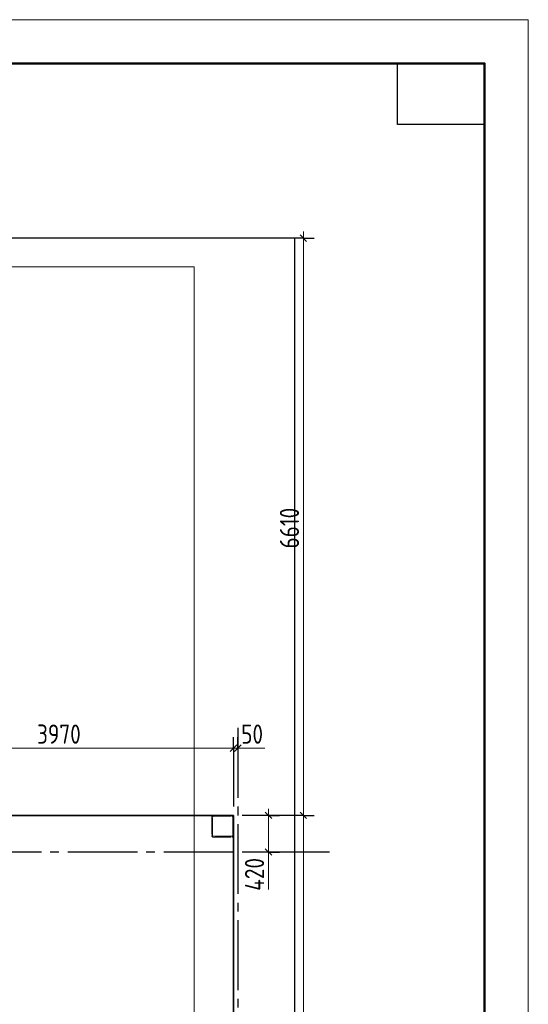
# Model space of a CAD drawing. Header units: millimetres. Extents: x 0 to 31317, y 0 to 42000.
# Tile 12 of 12: x 23874 to 29700, y 30726 to 42000. Entities that reach past the tile are written whole.
import ezdxf

# ---------------------------------------------------------------- set-up
doc = ezdxf.new("R2010")
doc.units = ezdxf.units.MM
doc.linetypes.add('______2', pattern=[270, 200, -70])
doc.linetypes.add('______5', pattern=[1100, 800, -100, 100, -100])
for name, color, linetype, lineweight in [('Standard', 7, 'Continuous', 25), ('Оси', 40, '______5', 18), ('Размерная выноска', 7, 'Continuous', 13)]:
    doc.layers.add(name, color=color, linetype=linetype, lineweight=lineweight)
doc.layers.add('ЖБ Перекрытие верхний уровень', color=7, linetype='Continuous', lineweight=25, true_color=0xe0e0ff)
doc.layers.add('ЖБ Стена верхний уровень', color=7, linetype='Continuous', lineweight=25, true_color=0x006e00)
doc.styles.add('GOST 2.304-81', font='txt')

msp = doc.modelspace()

# ---------------------------------------------------------------- hatches: boundary and pattern name
at = {"layer": 'ЖБ Стена верхний уровень', "linetype": 'Continuous', "lineweight": 18, "transparency": 33554687}
for points in [[(26314, 32873), (26321, 32880), (26322, 32879), (26323, 32877), (26324, 32873), (26324, 32870), (26324, 32870), (26321, 32867)], [(26074, 32713), (26081, 32720), (26084, 32717), (26084, 32710), (26081, 32707)]]:
    msp.add_hatch(color=7, dxfattribs=at).paths.add_polyline_path(points, flags=16)

# ---------------------------------------------------------------- linework, layer by layer
at = {"layer": 'Standard', "color": 7, "linetype": 'Continuous', "lineweight": 13, "transparency": 33554687}
for p, q in [((27124, 39500), (27124, 39575)), ((22354, 33660), (26324, 33660)), ((22354, 33660), (26324, 33660)), ((26324, 33660), (26374, 33660)), ((26324, 33660), (26374, 33660)), ((26374, 33660), (26449, 33660)), ((26374, 33660), (26449, 33660)), ((26724, 32890), (26724, 32965)), ((26724, 32890), (26724, 32470)), ((27124, 32890), (27124, 24210)), ((26724, 32470), (26724, 32395))]:
    msp.add_line(p, q, dxfattribs=at)
at = {"layer": 'Standard', "color": 251, "linetype": 'Continuous', "lineweight": -3, "true_color": 0x656565, "transparency": 33554687}
for p, q in [((27124, 39500), (22454, 39500)), ((27124, 39500), (26999, 39500)), ((27124, 39500), (27249, 39500)), ((26324, 33660), (26324, 33785)), ((26324, 33660), (26324, 33785)), ((26374, 33660), (26374, 33785)), ((26374, 33660), (26374, 33785)), ((26324, 33660), (26324, 33535)), ((26324, 33660), (26324, 33535)), ((26324, 33660), (26324, 32990)), ((26374, 33660), (26374, 33535)), ((26374, 33660), (26374, 33535)), ((26374, 33660), (26374, 33360)), ((26724, 32890), (26424, 32890)), ((26724, 32890), (26599, 32890)), ((26724, 32890), (26849, 32890)), ((27124, 32890), (26999, 32890)), ((27124, 32890), (27249, 32890)), ((26724, 32470), (26474, 32470)), ((26724, 32470), (26599, 32470)), ((26724, 32470), (26849, 32470))]:
    msp.add_line(p, q, dxfattribs=at)
at = {"layer": 'Standard', "color": 7, "linetype": 'Continuous', "lineweight": 25, "transparency": 33554687}
for p, q in [((27086, 39538), (27161, 39462)), ((26286, 33622), (26361, 33697)), ((26286, 33622), (26361, 33697)), ((26336, 33622), (26411, 33697)), ((26336, 33622), (26411, 33697)), ((26686, 32928), (26761, 32853)), ((27086, 32928), (27161, 32853)), ((26686, 32508), (26761, 32433))]:
    msp.add_line(p, q, dxfattribs=at)
at = {"layer": 'Standard', "color": 7, "linetype": 'Continuous', "lineweight": 13, "transparency": 33554687}
for points in [[(29700, 42000), (0, 42000), (0, 0), (29700, 0), (29700, 42000)], [(27124, 39500), (27124, 35927), (27124, 35927), (27124, 32890)], [(7674, 17930), (25874, 17930), (25874, 39170), (7674, 39170), (7674, 17930)]]:
    msp.add_lwpolyline(points, dxfattribs=at)
msp.add_lwpolyline([(0, 0), (29700, 0), (29700, 42000), (0, 42000), (0, 0)], close=True, dxfattribs=at)
at = {"layer": 'Standard', "color": 7, "linetype": 'Continuous', "lineweight": 50, "transparency": 33554687}
msp.add_lwpolyline([(2000, 41500), (29200, 41500), (29200, 500), (2000, 500), (2000, 41500)], close=True, dxfattribs=at)
at = {"layer": 'Standard', "color": 7, "linetype": 'Continuous', "lineweight": 25, "transparency": 33554687}
msp.add_lwpolyline([(29200, 41500), (29200, 40800), (28200, 40800), (28200, 41500), (29200, 41500)], close=True, dxfattribs=at)
msp.add_lwpolyline([(7394, 17930), (27024, 17930), (27024, 39500), (7394, 39500), (7394, 17930)], dxfattribs=at)
at = {"layer": 'Standard', "color": 251, "linetype": 'Continuous', "lineweight": -3, "true_color": 0x656565, "transparency": 33554687}
msp.add_lwpolyline([(27124, 32890), (27107, 32890), (27107, 32890), (27107, 32890), (27107, 32890), (26424, 32890)], dxfattribs=at)
at = {"layer": 'ЖБ Перекрытие верхний уровень', "color": 7, "linetype": 'Continuous', "lineweight": 35, "transparency": 33554687}
for p, q in [((26324, 32890), (22354, 32890)), ((26324, 24210), (26324, 32890))]:
    msp.add_line(p, q, dxfattribs=at)
at = {"layer": 'ЖБ Стена верхний уровень', "color": 251, "linetype": '______2', "lineweight": 13, "true_color": 0x656565, "transparency": 33554687}
for p, q in [((26075, 32877), (26074, 32873)), ((26074, 32873), (26074, 32870)), ((26074, 32870), (26074, 32660)), ((26077, 32880), (26075, 32877)), ((26079, 32883), (26077, 32880)), ((26081, 32885), (26079, 32883)), ((26084, 32887), (26081, 32885)), ((26087, 32889), (26084, 32887)), ((26084, 32872), (26085, 32873)), ((26084, 32870), (26084, 32872)), ((26084, 32660), (26084, 32870)), ((26085, 32875), (26086, 32876)), ((26085, 32873), (26085, 32875)), ((26086, 32876), (26088, 32878)), ((26091, 32890), (26087, 32889)), ((26088, 32878), (26089, 32879)), ((26089, 32879), (26091, 32879)), ((26094, 32890), (26091, 32890)), ((26091, 32879), (26092, 32880)), ((26092, 32880), (26094, 32880)), ((26304, 32890), (26094, 32890)), ((26094, 32880), (26304, 32880)), ((26307, 32890), (26304, 32890)), ((26304, 32880), (26306, 32880)), ((26306, 32880), (26307, 32879)), ((26311, 32889), (26307, 32890)), ((26307, 32879), (26309, 32879)), ((26309, 32879), (26310, 32878)), ((26310, 32878), (26312, 32876)), ((26314, 32887), (26311, 32889)), ((26312, 32876), (26313, 32875)), ((26313, 32875), (26313, 32873)), ((26313, 32873), (26314, 32872)), ((26317, 32885), (26314, 32887)), ((26314, 32872), (26314, 32870)), ((26314, 32870), (26314, 32660)), ((26319, 32883), (26317, 32885)), ((26321, 32880), (26319, 32883)), ((26323, 32877), (26321, 32880)), ((26324, 32873), (26323, 32877)), ((26324, 32870), (26324, 32873)), ((26324, 32660), (26324, 32870)), ((26074, 32660), (26074, 32657)), ((26074, 32657), (26075, 32653)), ((26075, 32653), (26077, 32650)), ((26077, 32650), (26079, 32647)), ((26079, 32647), (26081, 32645)), ((26081, 32645), (26084, 32643)), ((26084, 32658), (26084, 32660)), ((26085, 32657), (26084, 32658)), ((26084, 32643), (26087, 32641)), ((26085, 32655), (26085, 32657)), ((26086, 32654), (26085, 32655)), ((26088, 32652), (26086, 32654)), ((26087, 32641), (26091, 32640)), ((26089, 32651), (26088, 32652)), ((26091, 32651), (26089, 32651)), ((26092, 32650), (26091, 32651)), ((26091, 32640), (26094, 32640)), ((26094, 32650), (26092, 32650)), ((26304, 32650), (26094, 32650)), ((26094, 32640), (26304, 32640)), ((26306, 32650), (26304, 32650)), ((26304, 32640), (26307, 32640)), ((26307, 32651), (26306, 32650)), ((26309, 32651), (26307, 32651)), ((26307, 32640), (26311, 32641)), ((26310, 32652), (26309, 32651)), ((26312, 32654), (26310, 32652)), ((26311, 32641), (26314, 32643)), ((26313, 32655), (26312, 32654)), ((26314, 32658), (26313, 32657)), ((26313, 32657), (26313, 32655)), ((26314, 32660), (26314, 32658)), ((26314, 32643), (26317, 32645)), ((26317, 32645), (26319, 32647)), ((26319, 32647), (26321, 32650)), ((26321, 32650), (26323, 32653)), ((26323, 32653), (26324, 32657)), ((26324, 32657), (26324, 32660))]:
    msp.add_line(p, q, dxfattribs=at)
at = {"layer": 'ЖБ Стена верхний уровень', "color": 9, "linetype": 'Continuous', "lineweight": 18, "true_color": 0xc7c7c7, "transparency": 33554687}
for p, q in [((26076, 32878), (26084, 32870)), ((26144, 32890), (26154, 32880)), ((26224, 32890), (26234, 32880)), ((26074, 32800), (26084, 32790)), ((26314, 32800), (26324, 32790)), ((26314, 32720), (26324, 32710)), ((26154, 32640), (26144, 32650)), ((26224, 32650), (26234, 32640)), ((26304, 32650), (26312, 32642))]:
    msp.add_line(p, q, dxfattribs=at)
at = {"layer": 'Оси', "color": 8, "linetype": '______5', "lineweight": -3, "transparency": 33554687}
for p, q in [((26374, 33890), (26374, 15930)), ((27424, 32470), (4600, 32470))]:
    msp.add_line(p, q, dxfattribs=at)
at = {"layer": 'Размерная выноска', "color": 7, "linetype": 'Continuous', "lineweight": 13, "transparency": 33554687}
for p, q in [((26374, 33660), (26684, 33660)), ((26724, 32470), (26724, 32040))]:
    msp.add_line(p, q, dxfattribs=at)

# ---------------------------------------------------------------- texts
at = {"layer": 'Standard', "color": 7, "linetype": 'Continuous', "lineweight": 25, "transparency": 33554687, "char_height": 220, "attachment_point": 7, "rotation": 90, "style": 'GOST 2.304-81'}
for s, insert, width in [('6610', (27074, 35945), 625.73), ('420', (26674, 32026), 531.97)]:
    msp.add_mtext(s, dxfattribs=dict(at, insert=insert, width=width))
at = {"layer": 'Standard', "color": 7, "linetype": 'Continuous', "lineweight": 25, "transparency": 33554687, "char_height": 220, "attachment_point": 7, "style": 'GOST 2.304-81'}
for s, insert, width in [('3970', (24073, 33710), 657.06), ('3970', (24073, 33710), 657.06), ('50', (26411, 33710), 375.75), ('50', (26411, 33710), 375.75)]:
    msp.add_mtext(s, dxfattribs=dict(at, insert=insert, width=width))

doc.saveas('drawing.dxf')
